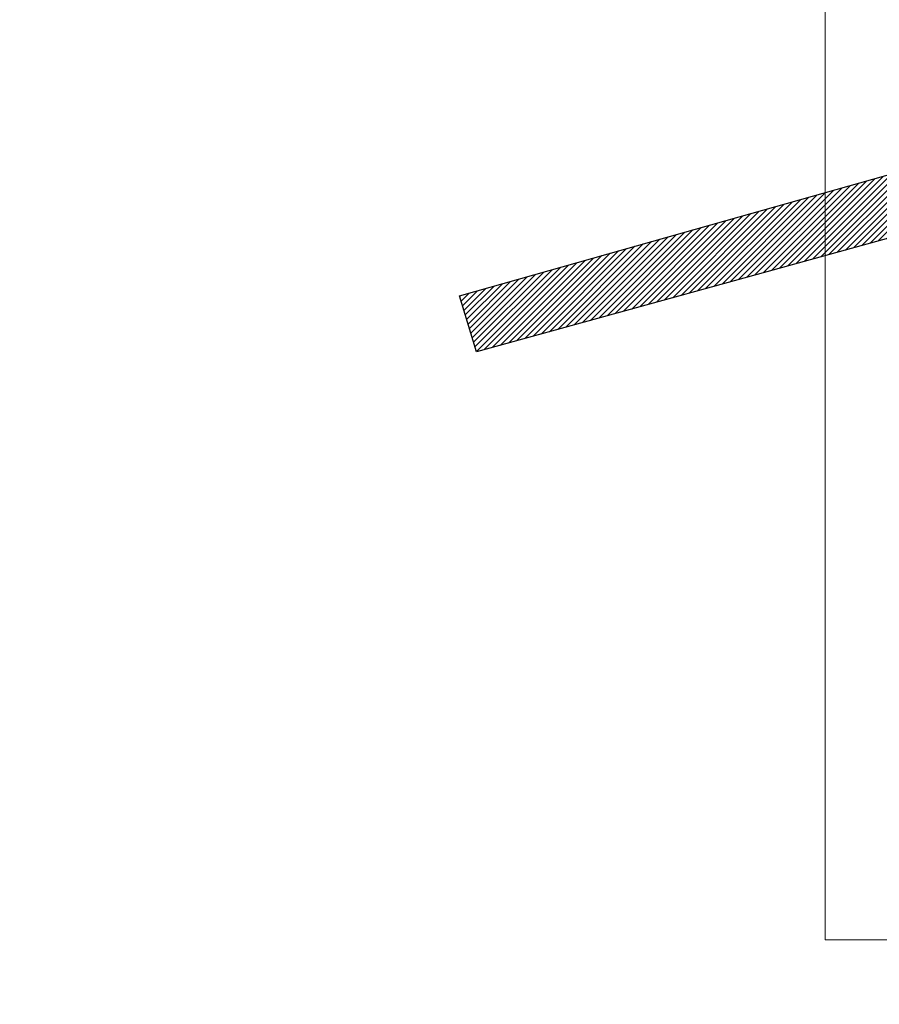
# Model space of a CAD drawing. Header units: metres. Extents: x 705847 to 708930, y 4313677 to 4316580.
# Tile 3 of 218: x 707527 to 707592, y 4313915 to 4313990. Entities that reach past the tile are written whole.
import ezdxf

# ---------------------------------------------------------------- set-up
doc = ezdxf.new("R2010")
doc.units = ezdxf.units.M
doc.header["$LTSCALE"] = 0.5
doc.layers.add('Рамка  штамп', color=7, linetype='Continuous', lineweight=30)
doc.layers.add('штрих ПРОЕЗДЫ', color=7, linetype='Continuous', true_color=0x415676)

msp = doc.modelspace()

# ---------------------------------------------------------------- hatches: boundary and pattern name
at = {"layer": 'штрих ПРОЕЗДЫ', "lineweight": 0, "ltscale": 100, "true_color": 0x5b78a4, "transparency": 33554687}
h = msp.add_hatch(dxfattribs=at)
h.set_pattern_fill('ANSI31', color=155, scale=0.1)
h.set_pattern_definition([(45, (0, 0), (-0.224506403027, 0.224506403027), [])])
h.paths.add_polyline_path([(707560.163, 4313968.689), (707580.287, 4313974.369), (707610.74, 4313982.963), (707636.266, 4313990.167), (707666.473, 4313998.692), (707731.454, 4314017.031), (707732.896, 4314011.81), (707701.293, 4314003.081), (707668.962, 4313994.152), (707612.02, 4313978.424), (707582.643, 4313970.311), (707561.451, 4313964.457)])

# ---------------------------------------------------------------- linework, layer by layer
at = {"lineweight": 30, "flags": 128}
msp.add_lwpolyline([(707560.163, 4313968.689), (707580.287, 4313974.369), (707610.74, 4313982.963), (707636.266, 4313990.167), (707666.473, 4313998.692), (707731.454, 4314017.031), (707732.896, 4314011.81), (707701.293, 4314003.081), (707668.962, 4313994.152), (707612.02, 4313978.424), (707582.643, 4313970.311), (707561.451, 4313964.457)], close=True, dxfattribs=at)
at = {"layer": 'Рамка  штамп', "color": 7, "linetype": 'Continuous', "lineweight": 15, "ltscale": 100, "elevation": 319.341}
msp.add_lwpolyline([(707587.774, 4313920.075), (707797.774, 4313920.075), (707797.774, 4314068.575), (707587.774, 4314068.575), (707587.774, 4313920.075)], dxfattribs=at)

doc.saveas('drawing.dxf')
